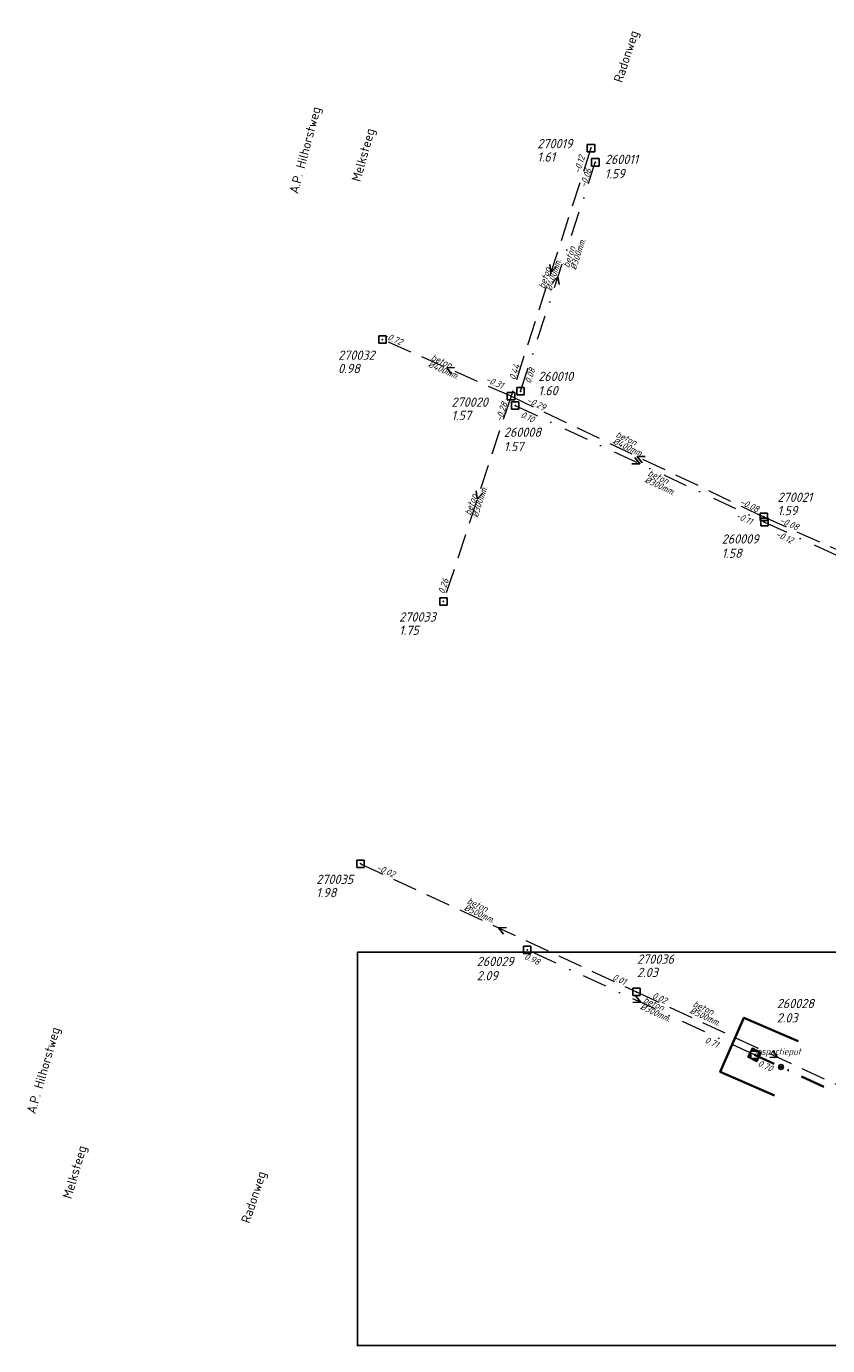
# Model space of a CAD drawing. Header units: metres. Extents: x 152202 to 157341, y 461610 to 468701.
# Tile 31 of 238: x 152202 to 152365, y 464344 to 464612. Entities that reach past the tile are written whole.
import ezdxf
from ezdxf.enums import TextEntityAlignment as Align

# ---------------------------------------------------------------- set-up
doc = ezdxf.new("R2010")
doc.units = ezdxf.units.M
doc.header["$PDMODE"] = 64
doc.header["$PDSIZE"] = 1.5
doc.linetypes.add('RI-HWA', pattern=[7.4, 5, -2.4])
doc.linetypes.add('RI-VWA', pattern=[11, 5, -3, 0, -3])
doc.layers.get('0').update_dxf_attribs({"linetype": 'CONTINUOUS'})
doc.layers.get('DEFPOINTS').update_dxf_attribs({"linetype": 'CONTINUOUS'})
for name, color, linetype, lineweight in [('B-OI-RI-HWA-BOB-T18', 150, 'CONTINUOUS', 18), ('B-OI-RI-HWA-MATERIAAL-T18', 150, 'CONTINUOUS', 18), ('B-OI-RI-HWA-PUTDEKSELHOOGTE-T25', 150, 'CONTINUOUS', 25), ('B-OI-RI-HWA-PUTNUMMER-T25', 150, 'CONTINUOUS', 25), ('B-OI-RI-HWA_DIAMETER-T18', 150, 'CONTINUOUS', 18), ('B-OI-RI-HWA_RIOOLPUT-S', 150, 'CONTINUOUS', 25), ('B-OI-RI-HWA_TRANSPORTLEIDING-G', 150, 'RI-HWA', 18), ('B-OI-RI-STROOMRICHTING-S', 252, 'CONTINUOUS', 25), ('B-OI-RI-VWA-BOB-T18', 34, 'CONTINUOUS', 18), ('B-OI-RI-VWA-DIAMETER-T18', 34, 'CONTINUOUS', 18), ('B-OI-RI-VWA-MATERIAAL-T18', 34, 'CONTINUOUS', 18), ('B-OI-RI-VWA_PUTDEKSELHOOGTE-T25', 34, 'CONTINUOUS', 25), ('B-OI-RI-VWA_PUTNUMMER-T25', 34, 'CONTINUOUS', 25), ('B-OI-RI-VWA_RIOOLPUT-S', 34, 'CONTINUOUS', 25), ('B-OI-RI-VWA_TRANSPORTLEIDING-G', 34, 'RI-VWA', 18), ('B-RO-OG-TOPOGRAFIE-T18', 2, 'CONTINUOUS', 18), ('N-OI-RI-VRIJVERVAL_HULPSTUK-S', 210, 'CONTINUOUS', 25), ('N-OI-RI-VWA-BOB-T18', 36, 'CONTINUOUS', 18), ('N-OI-RI-VWA_PUTDEKSELHOOGTE-T25', 36, 'CONTINUOUS', 25), ('N-OI-RI-VWA_PUTNUMMER-T25', 36, 'CONTINUOUS', 25), ('N-OI-RI-VWA_RIOOLPUT-S', 36, 'CONTINUOUS', 25), ('N-OI-RI-VWA_TRANSPORTLEIDING-G', 36, 'RI-VWA', 35), ('N-RO-KG-GRENS_WERK-G', 7, 'XX-WERKGRENS', 35)]:
    doc.layers.add(name, color=color, linetype=linetype, lineweight=lineweight)
doc.styles.add('NLCS-ISO-M200-T18', font='NLCS-ISO.ttf', dxfattribs={"height": 360})
doc.styles.add('NLCS-ISO-M750-T18_CURSIEF', font='NLCS-ISO.ttf', dxfattribs={"oblique": 15, "height": 1.35})
doc.styles.add('NLCS-ISO-M750-T25_CURSIEF', font='NLCS-ISO.ttf', dxfattribs={"oblique": 15, "height": 1.875})
doc.linetypes.add('XX-WERKGRENS', pattern='A,0,[137,NLCS.SHX,S=0.1,R=0,X=-1.1,Y=-1.35],-6', length=6)

# ---------------------------------------------------------------- blocks, each defined once
blk = doc.blocks.new('ACMAP_ANN_TEMPLATE_vwa-nap-r')
at = {"style": 'NLCS-ISO-M750-T18_CURSIEF', "oblique": 15}
blk.add_attdef('vwa-nap-r', (-5.6, 0.2), '', height=1.35, dxfattribs=at)
blk = doc.blocks.new('ACMAP_ANN_TEMPLATE_type knoop')
at = {"layer": 'DEFPOINTS', "style": 'NLCS-ISO-M750-T18_CURSIEF', "oblique": 15}
blk.add_attdef('type_knoop', (0, 0), '', height=1.35, dxfattribs=at)
blk = doc.blocks.new('ACMAP_ANN_TEMPLATE_vwa-puth')
at = {"style": 'NLCS-ISO-M750-T25_CURSIEF', "oblique": 15}
blk.add_attdef('vwa-puth', (-3, 5), '', height=1.88, dxfattribs=at)
blk = doc.blocks.new('ACMAP_ANN_TEMPLATE_vwa-putnr')
at = {"style": 'NLCS-ISO-M750-T25_CURSIEF', "oblique": 15}
blk.add_attdef('vaw-putnr', (-3, 7.9), '', height=1.88, dxfattribs=at)
blk = doc.blocks.new('ACMAP_ANN_TEMPLATE_hwa-diam')
at = {"style": 'NLCS-ISO-M750-T18_CURSIEF', "oblique": 15}
blk.add_attdef('hwa-diam', (-3.7, -1.3), '', height=1.35, dxfattribs=at)
blk = doc.blocks.new('ACMAP_ANN_TEMPLATE_hwa-materiaal')
at = {"style": 'NLCS-ISO-M750-T18_CURSIEF', "oblique": 15}
blk.add_attdef('hwa-mat', (-3.7, 0.2), '', height=1.35, dxfattribs=at)
blk = doc.blocks.new('ACMAP_ANN_TEMPLATE_hwa-nap-l')
at = {"style": 'NLCS-ISO-M750-T18_CURSIEF', "oblique": 15}
blk.add_attdef('hwa-nap-l', (3.3, 0.2), '', height=1.35, dxfattribs=at)
blk = doc.blocks.new('ACMAP_ANN_TEMPLATE_hwa-nap-r')
at = {"style": 'NLCS-ISO-M750-T18_CURSIEF', "oblique": 15}
blk.add_attdef('hwa-nap-r', (-5.6, 0.2), '', height=1.35, dxfattribs=at)
blk = doc.blocks.new('ACMAP_ANN_TEMPLATE_vwa-diam')
at = {"style": 'NLCS-ISO-M750-T18_CURSIEF', "oblique": 15}
blk.add_attdef('vwa-diam', (0.3, -1.3), '', height=1.35, dxfattribs=at)
blk = doc.blocks.new('ACMAP_ANN_TEMPLATE_vwa-materiaal')
at = {"style": 'NLCS-ISO-M750-T18_CURSIEF', "oblique": 15}
blk.add_attdef('vwa-mat', (0.3, 0.2), '', height=1.35, dxfattribs=at)
blk = doc.blocks.new('ACMAP_ANN_TEMPLATE_vwa-nap-l')
at = {"style": 'NLCS-ISO-M750-T18_CURSIEF', "oblique": 15}
blk.add_attdef('vwa-nap-l', (3.3, 0.2), '', height=1.35, dxfattribs=at)
blk = doc.blocks.new('ACMAP_ANN_TEMPLATE_hwa-puth')
at = {"color": 0, "linetype": 'ByBlock', "style": 'NLCS-ISO-M750-T25_CURSIEF', "oblique": 15}
blk.add_attdef('hwa-puth', (-9, -6.8), '', height=1.88, dxfattribs=at)
blk = doc.blocks.new('ACMAP_ANN_TEMPLATE_hwa-putnr')
at = {"color": 0, "linetype": 'ByBlock', "style": 'NLCS-ISO-M750-T25_CURSIEF', "oblique": 15}
blk.add_attdef('hwa-putnr', (-9, -4.1), '', height=1.88, dxfattribs=at)
blk = doc.blocks.new('SRI-HULP')
h = blk.add_hatch(color=256)
h.dxf.hatch_style = 1
h.paths.add_polyline_path([(-0.71, 0.71, 0.198912), (-1, 0, 0.198912), (-0.71, -0.71), (0, 0)])
h = blk.add_hatch(color=256)
h.dxf.hatch_style = 1
h.paths.add_polyline_path([(1, 0, 0.198912), (0.71, 0.71), (0, 0), (0.71, -0.71, 0.198912)])
for p, q in [((-0.71, 0.71), (0.71, -0.71)), ((-0.71, -0.71), (0.71, 0.71))]:
    blk.add_line(p, q)
blk.add_circle((0, 0), 1)
blk = doc.blocks.new('B-SRI-PUT_VWA-SO')
at = {"flags": 128}
blk.add_lwpolyline([(-2, 2), (2, 2), (2, -2), (-2, -2)], close=True, dxfattribs=at)
at = {"lineweight": -3, "flags": 128}
blk.add_lwpolyline([(2, -2), (2, 2), (-2, 2), (-2, -2)], close=True, dxfattribs=at)
at = {"lineweight": -3}
blk.add_circle((0, 0), 2, dxfattribs=at)

msp = doc.modelspace()

# ---------------------------------------------------------------- linework, layer by layer
at = {"layer": 'B-OI-RI-HWA_RIOOLPUT-S'}
for p in [(152317.04, 464587.32), (152274.69, 464548.44), (152300.8, 464536.94), (152352.11, 464512.47), (152287.09, 464495.3), (152270.25, 464442.04), (152326.26, 464416.02)]:
    msp.add_point(p, dxfattribs=at)
at = {"layer": 'B-OI-RI-HWA_TRANSPORTLEIDING-G'}
for p, q in [((152317.04, 464587.32), (152300.8, 464536.94)), ((152300.8, 464536.94), (152274.69, 464548.44)), ((152300.8, 464536.94), (152287.09, 464495.3)), ((152300.8, 464536.94), (152352.11, 464512.47)), ((152352.11, 464512.47), (152401.7, 464490.22)), ((152270.25, 464442.04), (152326.26, 464416.02)), ((152326.26, 464416.02), (152383.62, 464389.52))]:
    msp.add_line(p, q, dxfattribs=at)
at = {"layer": 'B-OI-RI-STROOMRICHTING-S'}
for points in [[(152308.68, 464563.72), (152308.92, 464562.13), (152310.05, 464563.28)], [(152309.2, 464560.04), (152310.33, 464561.19), (152310.57, 464559.6)], [(152289.35, 464542.77), (152287.74, 464542.69), (152288.77, 464541.45)], [(152328.06, 464524.74), (152326.45, 464524.7), (152327.44, 464523.44)], [(152325.97, 464524.5), (152326.96, 464523.23), (152325.36, 464523.19)], [(152293.71, 464517.71), (152293.95, 464516.12), (152295.08, 464517.26)], [(152299.86, 464429.08), (152298.26, 464429.03), (152299.26, 464427.77)], [(152326.17, 464415.16), (152327.18, 464413.91), (152325.57, 464413.85)], [(152353.93, 464404.03), (152354.94, 464402.77), (152353.33, 464402.72)]]:
    msp.add_lwpolyline(points, dxfattribs=at)
at = {"layer": 'B-OI-RI-VWA_RIOOLPUT-S'}
for p in [(152317.92, 464584.43), (152302.74, 464537.95), (152301.66, 464535.06), (152352.27, 464511.41), (152304.1, 464424.56), (152350.26, 464403.25)]:
    msp.add_point(p, dxfattribs=at)
at = {"layer": 'B-OI-RI-VWA_TRANSPORTLEIDING-G'}
for p, q in [((152302.74, 464537.95), (152317.92, 464584.43)), ((152301.66, 464535.06), (152352.27, 464511.41)), ((152352.27, 464511.41), (152404.3, 464487.47)), ((152350.26, 464403.25), (152304.1, 464424.56))]:
    msp.add_line(p, q, dxfattribs=at)
at = {"layer": 'DEFPOINTS', "flags": 128}
for points in [[(152593.982, 464424.374), (152589.338, 464424.062), (152552.496, 464424.062), (152269.607, 464424.062), (152269.607, 464397.689), (152269.607, 464344.221), (152593.982, 464344.221)], [(152508.126, 464424.062), (152503.481, 464424.062), (152501.408, 464424.062), (152269.607, 464424.062), (152269.607, 464397.689), (152269.607, 464344.221), (152508.126, 464344.221)]]:
    msp.add_lwpolyline(points, close=True, dxfattribs=at)
at = {"layer": 'N-OI-RI-VWA_RIOOLPUT-S'}
msp.add_point((152350.26, 464403.25), dxfattribs=at)
at = {"layer": 'N-OI-RI-VWA_TRANSPORTLEIDING-G'}
msp.add_line((152394.58, 464382.8), (152350.26, 464403.25), dxfattribs=at)
at = {"layer": 'N-RO-KG-GRENS_WERK-G', "ltscale": 0.5, "flags": 128}
msp.add_lwpolyline([(152359.085, 464405.993), (152348.079, 464410.774), (152343.298, 464399.767), (152354.305, 464394.986)], dxfattribs=at)

# ---------------------------------------------------------------- block references
at = {"layer": 'B-OI-RI-HWA-BOB-T18'}
ref = msp.add_blockref('ACMAP_ANN_TEMPLATE_hwa-nap-l', (152313.928, 464578.856), dxfattribs=dict(at, rotation=72.13326647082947))
ref.add_attrib('hwa-nap-l', '-0.12', (152314.75, 464582.059), dxfattribs={"layer": '0', "color": 0, "linetype": 'ByBlock', "height": 1.35, "rotation": 72.13327, "style": 'NLCS-ISO-M750-T18_CURSIEF', "oblique": 15})
ref = msp.add_blockref('ACMAP_ANN_TEMPLATE_hwa-nap-r', (152279.858, 464546.397), dxfattribs=dict(at, rotation=336.2291827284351))
ref.add_attrib('hwa-nap-r', '-0.72', (152274.813, 464548.837), dxfattribs={"layer": '0', "color": 0, "linetype": 'ByBlock', "height": 1.35, "rotation": 336.22918, "style": 'NLCS-ISO-M750-T18_CURSIEF', "oblique": 15})
ref = msp.add_blockref('ACMAP_ANN_TEMPLATE_hwa-nap-l', (152300.8, 464536.94), dxfattribs=dict(at, rotation=71.77583322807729))
ref.add_attrib('hwa-nap-l', '0.44', (152301.642, 464540.137), dxfattribs={"layer": '0', "color": 0, "linetype": 'ByBlock', "height": 1.35, "rotation": 71.77583, "style": 'NLCS-ISO-M750-T18_CURSIEF', "oblique": 15})
ref = msp.add_blockref('ACMAP_ANN_TEMPLATE_hwa-nap-l', (152292.418, 464541.043), dxfattribs=dict(at, rotation=336.2291827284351))
ref.add_attrib('hwa-nap-l', '-0.31', (152295.518, 464539.896), dxfattribs={"layer": '0', "color": 0, "linetype": 'ByBlock', "height": 1.35, "rotation": 336.22918, "style": 'NLCS-ISO-M750-T18_CURSIEF', "oblique": 15})
ref = msp.add_blockref('ACMAP_ANN_TEMPLATE_hwa-nap-r', (152300.8, 464536.94), dxfattribs=dict(at, rotation=72.13326647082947))
ref.add_attrib('hwa-nap-r', '-0.28', (152298.892, 464531.671), dxfattribs={"layer": '0', "color": 0, "linetype": 'ByBlock', "height": 1.35, "rotation": 72.13327, "style": 'NLCS-ISO-M750-T18_CURSIEF', "oblique": 15})
ref = msp.add_blockref('ACMAP_ANN_TEMPLATE_hwa-nap-l', (152300.8, 464536.94), dxfattribs=dict(at, rotation=334.503288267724))
ref.add_attrib('hwa-nap-l', '-0.29', (152303.865, 464535.7), dxfattribs={"layer": '0', "color": 0, "linetype": 'ByBlock', "height": 1.35, "rotation": 334.50329, "style": 'NLCS-ISO-M750-T18_CURSIEF', "oblique": 15})
ref = msp.add_blockref('ACMAP_ANN_TEMPLATE_hwa-nap-r', (152352.11, 464512.47), dxfattribs=dict(at, rotation=334.503288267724))
ref.add_attrib('hwa-nap-r', '-0.08', (152347.141, 464515.061), dxfattribs={"layer": '0', "color": 0, "linetype": 'ByBlock', "height": 1.35, "rotation": 334.50329, "style": 'NLCS-ISO-M750-T18_CURSIEF', "oblique": 15})
ref = msp.add_blockref('ACMAP_ANN_TEMPLATE_hwa-nap-l', (152352.11, 464512.47), dxfattribs=dict(at, rotation=335.8352196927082))
ref.add_attrib('hwa-nap-l', '-0.08', (152355.203, 464511.302), dxfattribs={"layer": '0', "color": 0, "linetype": 'ByBlock', "height": 1.35, "rotation": 335.83522, "style": 'NLCS-ISO-M750-T18_CURSIEF', "oblique": 15})
ref = msp.add_blockref('ACMAP_ANN_TEMPLATE_hwa-nap-r', (152289.173, 464501.975), dxfattribs=dict(at, rotation=71.77583322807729))
ref.add_attrib('hwa-nap-r', '0.26', (152287.231, 464496.718), dxfattribs={"layer": '0', "color": 0, "linetype": 'ByBlock', "height": 1.35, "rotation": 71.77583, "style": 'NLCS-ISO-M750-T18_CURSIEF', "oblique": 15})
ref = msp.add_blockref('ACMAP_ANN_TEMPLATE_hwa-nap-l', (152270.25, 464442.04), dxfattribs=dict(at, rotation=335.0823087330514))
ref.add_attrib('hwa-nap-l', '-0.02', (152273.327, 464440.831), dxfattribs={"layer": '0', "color": 0, "linetype": 'ByBlock', "height": 1.35, "rotation": 335.08231, "style": 'NLCS-ISO-M750-T18_CURSIEF', "oblique": 15})
ref = msp.add_blockref('ACMAP_ANN_TEMPLATE_hwa-nap-r', (152326.26, 464416.02), dxfattribs=dict(at, rotation=335.0823087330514))
ref.add_attrib('hwa-nap-r', '0.01', (152321.266, 464418.561), dxfattribs={"layer": '0', "color": 0, "linetype": 'ByBlock', "height": 1.35, "rotation": 335.08231, "style": 'NLCS-ISO-M750-T18_CURSIEF', "oblique": 15})
ref = msp.add_blockref('ACMAP_ANN_TEMPLATE_hwa-nap-l', (152326.26, 464416.02), dxfattribs=dict(at, rotation=335.2033263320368))
ref.add_attrib('hwa-nap-l', '0.02', (152329.34, 464414.818), dxfattribs={"layer": '0', "color": 0, "linetype": 'ByBlock', "height": 1.35, "rotation": 335.20333, "style": 'NLCS-ISO-M750-T18_CURSIEF', "oblique": 15})
at = {"layer": 'B-OI-RI-HWA-MATERIAAL-T18'}
ref = msp.add_blockref('ACMAP_ANN_TEMPLATE_hwa-materiaal', (152308.92, 464562.13), dxfattribs=dict(at, rotation=72.13326647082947))
ref.add_attrib('hwa-mat', 'beton', (152307.594, 464558.67), dxfattribs={"layer": '0', "color": 0, "linetype": 'ByBlock', "height": 1.35, "rotation": 72.13327, "style": 'NLCS-ISO-M750-T18_CURSIEF', "oblique": 15})
ref = msp.add_blockref('ACMAP_ANN_TEMPLATE_hwa-materiaal', (152287.745, 464542.69), dxfattribs=dict(at, rotation=336.2291827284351))
ref.add_attrib('hwa-mat', 'beton', (152284.44, 464544.364), dxfattribs={"layer": '0', "color": 0, "linetype": 'ByBlock', "height": 1.35, "rotation": 336.22918, "style": 'NLCS-ISO-M750-T18_CURSIEF', "oblique": 15})
ref = msp.add_blockref('ACMAP_ANN_TEMPLATE_hwa-materiaal', (152325.229, 464526.99), dxfattribs=dict(at, rotation=334.503288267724))
ref.add_attrib('hwa-mat', 'beton', (152321.975, 464528.763), dxfattribs={"layer": '0', "color": 0, "linetype": 'ByBlock', "height": 1.35, "rotation": 334.50329, "style": 'NLCS-ISO-M750-T18_CURSIEF', "oblique": 15})
ref = msp.add_blockref('ACMAP_ANN_TEMPLATE_hwa-materiaal', (152293.945, 464516.12), dxfattribs=dict(at, rotation=71.77583322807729))
ref.add_attrib('hwa-mat', 'beton', (152292.598, 464512.668), dxfattribs={"layer": '0', "color": 0, "linetype": 'ByBlock', "height": 1.35, "rotation": 71.77583, "style": 'NLCS-ISO-M750-T18_CURSIEF', "oblique": 15})
ref = msp.add_blockref('ACMAP_ANN_TEMPLATE_hwa-materiaal', (152295.026, 464432.311), dxfattribs=dict(at, rotation=335.0823087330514))
ref.add_attrib('hwa-mat', 'beton', (152291.755, 464434.051), dxfattribs={"layer": '0', "color": 0, "linetype": 'ByBlock', "height": 1.35, "rotation": 335.08231, "style": 'NLCS-ISO-M750-T18_CURSIEF', "oblique": 15})
ref = msp.add_blockref('ACMAP_ANN_TEMPLATE_hwa-materiaal', (152340.866, 464411.42), dxfattribs=dict(at, rotation=335.2033263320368))
ref.add_attrib('hwa-mat', 'beton', (152337.591, 464413.153), dxfattribs={"layer": '0', "color": 0, "linetype": 'ByBlock', "height": 1.35, "rotation": 335.20333, "style": 'NLCS-ISO-M750-T18_CURSIEF', "oblique": 15})
at = {"layer": 'B-OI-RI-HWA-PUTDEKSELHOOGTE-T25'}
for p, values in [((152315.141, 464591.385), {'hwa-puth': '1.61'}), ((152274.69, 464548.44), {'hwa-puth': '0.98'}), ((152297.709, 464538.912), {'hwa-puth': '1.57'}), ((152363.914, 464519.599), {'hwa-puth': '1.59'}), ((152287.09, 464495.3), {'hwa-puth': '1.75'}), ((152270.25, 464442.04), {'hwa-puth': '1.98'}), ((152335.378, 464425.842), {'hwa-puth': '2.03'})]:
    msp.add_blockref('ACMAP_ANN_TEMPLATE_hwa-puth', p, dxfattribs=at).add_auto_attribs(values)
at = {"layer": 'B-OI-RI-HWA-PUTNUMMER-T25'}
for p, values in [((152315.141, 464591.385), {'hwa-putnr': '270019'}), ((152274.69, 464548.44), {'hwa-putnr': '270032'}), ((152297.709, 464538.912), {'hwa-putnr': '270020'}), ((152363.914, 464519.599), {'hwa-putnr': '270021'}), ((152287.09, 464495.3), {'hwa-putnr': '270033'}), ((152270.25, 464442.04), {'hwa-putnr': '270035'}), ((152335.378, 464425.842), {'hwa-putnr': '270036'})]:
    msp.add_blockref('ACMAP_ANN_TEMPLATE_hwa-putnr', p, dxfattribs=at).add_auto_attribs(values)
at = {"layer": 'B-OI-RI-HWA_DIAMETER-T18'}
ref = msp.add_blockref('ACMAP_ANN_TEMPLATE_hwa-diam', (152308.92, 464562.13), dxfattribs=dict(at, rotation=72.13326647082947))
ref.add_attrib('hwa-diam', '%%c400mm.', (152309.022, 464558.21), dxfattribs={"layer": '0', "color": 0, "linetype": 'ByBlock', "height": 1.35, "rotation": 72.13327, "style": 'NLCS-ISO-M750-T18_CURSIEF', "oblique": 15})
ref = msp.add_blockref('ACMAP_ANN_TEMPLATE_hwa-diam', (152287.745, 464542.69), dxfattribs=dict(at, rotation=336.2291827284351))
ref.add_attrib('hwa-diam', '%%c400mm.', (152283.835, 464542.992), dxfattribs={"layer": '0', "color": 0, "linetype": 'ByBlock', "height": 1.35, "rotation": 336.22918, "style": 'NLCS-ISO-M750-T18_CURSIEF', "oblique": 15})
ref = msp.add_blockref('ACMAP_ANN_TEMPLATE_hwa-diam', (152325.229, 464526.99), dxfattribs=dict(at, rotation=334.503288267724))
ref.add_attrib('hwa-diam', '%%c400mm.', (152321.329, 464527.409), dxfattribs={"layer": '0', "color": 0, "linetype": 'ByBlock', "height": 1.35, "rotation": 334.50329, "style": 'NLCS-ISO-M750-T18_CURSIEF', "oblique": 15})
ref = msp.add_blockref('ACMAP_ANN_TEMPLATE_hwa-diam', (152293.945, 464516.12), dxfattribs=dict(at, rotation=71.77583322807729))
ref.add_attrib('hwa-diam', '%%c300mm.', (152294.023, 464512.199), dxfattribs={"layer": '0', "color": 0, "linetype": 'ByBlock', "height": 1.35, "rotation": 71.77583, "style": 'NLCS-ISO-M750-T18_CURSIEF', "oblique": 15})
ref = msp.add_blockref('ACMAP_ANN_TEMPLATE_hwa-diam', (152295.026, 464432.311), dxfattribs=dict(at, rotation=335.0823087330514))
ref.add_attrib('hwa-diam', '%%c500mm.', (152291.123, 464432.691), dxfattribs={"layer": '0', "color": 0, "linetype": 'ByBlock', "height": 1.35, "rotation": 335.08231, "style": 'NLCS-ISO-M750-T18_CURSIEF', "oblique": 15})
ref = msp.add_blockref('ACMAP_ANN_TEMPLATE_hwa-diam', (152340.866, 464411.42), dxfattribs=dict(at, rotation=335.2033263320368))
ref.add_attrib('hwa-diam', '%%c500mm.', (152336.961, 464411.792), dxfattribs={"layer": '0', "color": 0, "linetype": 'ByBlock', "height": 1.35, "rotation": 335.20333, "style": 'NLCS-ISO-M750-T18_CURSIEF', "oblique": 15})
at = {"layer": 'B-OI-RI-VWA-BOB-T18'}
ref = msp.add_blockref('ACMAP_ANN_TEMPLATE_vwa-nap-r', (152317.92, 464584.43), dxfattribs=dict(at, rotation=71.91337202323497))
ref.add_attrib('vwa-nap-r', '-0.06', (152315.991, 464579.169), dxfattribs={"layer": '0', "color": 0, "linetype": 'ByBlock', "height": 1.35, "rotation": 71.91337, "style": 'NLCS-ISO-M750-T18_CURSIEF', "oblique": 15})
ref = msp.add_blockref('ACMAP_ANN_TEMPLATE_vwa-nap-l', (152303.974, 464536.236), dxfattribs=dict(at, rotation=71.91337202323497))
ref.add_attrib('vwa-nap-l', '0.08', (152304.808, 464539.435), dxfattribs={"layer": '0', "color": 0, "linetype": 'ByBlock', "height": 1.35, "rotation": 71.91337, "style": 'NLCS-ISO-M750-T18_CURSIEF', "oblique": 15})
ref = msp.add_blockref('ACMAP_ANN_TEMPLATE_vwa-nap-l', (152299.556, 464533.926), dxfattribs=dict(at, rotation=334.9533650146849))
ref.add_attrib('vwa-nap-l', '0.10', (152302.63, 464532.71), dxfattribs={"layer": '0', "color": 0, "linetype": 'ByBlock', "height": 1.35, "rotation": 334.95337, "style": 'NLCS-ISO-M750-T18_CURSIEF', "oblique": 15})
ref = msp.add_blockref('ACMAP_ANN_TEMPLATE_vwa-nap-r', (152351.316, 464509.701), dxfattribs=dict(at, rotation=334.9533650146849))
ref.add_attrib('vwa-nap-r', '-0.11', (152346.327, 464512.253), dxfattribs={"layer": '0', "color": 0, "linetype": 'ByBlock', "height": 1.35, "rotation": 334.95337, "style": 'NLCS-ISO-M750-T18_CURSIEF', "oblique": 15})
ref = msp.add_blockref('ACMAP_ANN_TEMPLATE_vwa-nap-l', (152351.316, 464509.701), dxfattribs=dict(at, rotation=335.2919349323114))
ref.add_attrib('vwa-nap-l', '-0.12', (152354.397, 464508.503), dxfattribs={"layer": '0', "color": 0, "linetype": 'ByBlock', "height": 1.35, "rotation": 335.29193, "style": 'NLCS-ISO-M750-T18_CURSIEF', "oblique": 15})
ref = msp.add_blockref('ACMAP_ANN_TEMPLATE_vwa-nap-r', (152308.386, 464420.223), dxfattribs=dict(at, rotation=335.2193497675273))
ref.add_attrib('vwa-nap-r', '0.98', (152303.386, 464422.751), dxfattribs={"layer": '0', "color": 0, "linetype": 'ByBlock', "height": 1.35, "rotation": 335.21935, "style": 'NLCS-ISO-M750-T18_CURSIEF', "oblique": 15})
ref = msp.add_blockref('ACMAP_ANN_TEMPLATE_vwa-nap-l', (152336.951, 464406.978), dxfattribs=dict(at, rotation=335.2193497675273))
ref.add_attrib('vwa-nap-l', '0.71', (152340.031, 464405.776), dxfattribs={"layer": '0', "color": 0, "linetype": 'ByBlock', "height": 1.35, "rotation": 335.21935, "style": 'NLCS-ISO-M750-T18_CURSIEF', "oblique": 15})
at = {"layer": 'B-OI-RI-VWA-DIAMETER-T18'}
ref = msp.add_blockref('ACMAP_ANN_TEMPLATE_vwa-diam', (152312.645, 464562.588), dxfattribs=dict(at, rotation=71.91337202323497))
ref.add_attrib('vwa-diam', '%%c300mm.', (152313.974, 464562.47), dxfattribs={"layer": '0', "color": 0, "linetype": 'ByBlock', "height": 1.35, "rotation": 71.91337, "style": 'NLCS-ISO-M750-T18_CURSIEF', "oblique": 15})
ref = msp.add_blockref('ACMAP_ANN_TEMPLATE_vwa-diam', (152328.092, 464520.851), dxfattribs=dict(at, rotation=334.9533650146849))
ref.add_attrib('vwa-diam', '%%c300mm.', (152327.813, 464519.546), dxfattribs={"layer": '0', "color": 0, "linetype": 'ByBlock', "height": 1.35, "rotation": 334.95337, "style": 'NLCS-ISO-M750-T18_CURSIEF', "oblique": 15})
ref = msp.add_blockref('ACMAP_ANN_TEMPLATE_vwa-diam', (152327.18, 464413.905), dxfattribs=dict(at, rotation=335.2193497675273))
ref.add_attrib('vwa-diam', '%%c300mm.', (152326.907, 464412.599), dxfattribs={"layer": '0', "color": 0, "linetype": 'ByBlock', "height": 1.35, "rotation": 335.21935, "style": 'NLCS-ISO-M750-T18_CURSIEF', "oblique": 15})
at = {"layer": 'B-OI-RI-VWA-MATERIAAL-T18'}
ref = msp.add_blockref('ACMAP_ANN_TEMPLATE_vwa-materiaal', (152312.645, 464562.588), dxfattribs=dict(at, rotation=71.91337202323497))
ref.add_attrib('vwa-mat', 'beton', (152312.548, 464562.935), dxfattribs={"layer": '0', "color": 0, "linetype": 'ByBlock', "height": 1.35, "rotation": 71.91337, "style": 'NLCS-ISO-M750-T18_CURSIEF', "oblique": 15})
ref = msp.add_blockref('ACMAP_ANN_TEMPLATE_vwa-materiaal', (152328.092, 464520.851), dxfattribs=dict(at, rotation=334.9533650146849))
ref.add_attrib('vwa-mat', 'beton', (152328.448, 464520.905), dxfattribs={"layer": '0', "color": 0, "linetype": 'ByBlock', "height": 1.35, "rotation": 334.95337, "style": 'NLCS-ISO-M750-T18_CURSIEF', "oblique": 15})
ref = msp.add_blockref('ACMAP_ANN_TEMPLATE_vwa-materiaal', (152327.18, 464413.905), dxfattribs=dict(at, rotation=335.2193497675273))
ref.add_attrib('vwa-mat', 'beton', (152327.536, 464413.961), dxfattribs={"layer": '0', "color": 0, "linetype": 'ByBlock', "height": 1.35, "rotation": 335.21935, "style": 'NLCS-ISO-M750-T18_CURSIEF', "oblique": 15})
at = {"layer": 'B-OI-RI-VWA_PUTDEKSELHOOGTE-T25'}
ref = msp.add_blockref('ACMAP_ANN_TEMPLATE_vwa-puth', (152322.868, 464576.192), dxfattribs=at)
ref.add_attrib('vwa-puth', '1.59', (152319.868, 464581.192), dxfattribs={"layer": '0', "color": 0, "linetype": 'ByBlock', "height": 1.875, "style": 'NLCS-ISO-M750-T25_CURSIEF', "oblique": 15})
ref = msp.add_blockref('ACMAP_ANN_TEMPLATE_vwa-puth', (152309.337, 464532.14), dxfattribs=at)
ref.add_attrib('vwa-puth', '1.60', (152306.337, 464537.14), dxfattribs={"layer": '0', "color": 0, "linetype": 'ByBlock', "height": 1.875, "style": 'NLCS-ISO-M750-T25_CURSIEF', "oblique": 15})
ref = msp.add_blockref('ACMAP_ANN_TEMPLATE_vwa-puth', (152302.36, 464520.803), dxfattribs=at)
ref.add_attrib('vwa-puth', '1.57', (152299.36, 464525.803), dxfattribs={"layer": '0', "color": 0, "linetype": 'ByBlock', "height": 1.875, "style": 'NLCS-ISO-M750-T25_CURSIEF', "oblique": 15})
ref = msp.add_blockref('ACMAP_ANN_TEMPLATE_vwa-puth', (152346.583, 464499.136), dxfattribs=at)
ref.add_attrib('vwa-puth', '1.58', (152343.583, 464504.136), dxfattribs={"layer": '0', "color": 0, "linetype": 'ByBlock', "height": 1.875, "style": 'NLCS-ISO-M750-T25_CURSIEF', "oblique": 15})
ref = msp.add_blockref('ACMAP_ANN_TEMPLATE_vwa-puth', (152296.849, 464413.377), dxfattribs=at)
ref.add_attrib('vwa-puth', '2.09', (152293.849, 464418.377), dxfattribs={"layer": '0', "color": 0, "linetype": 'ByBlock', "height": 1.875, "style": 'NLCS-ISO-M750-T25_CURSIEF', "oblique": 15})
at = {"layer": 'B-OI-RI-VWA_PUTNUMMER-T25'}
ref = msp.add_blockref('ACMAP_ANN_TEMPLATE_vwa-putnr', (152322.868, 464576.192), dxfattribs=at)
ref.add_attrib('vaw-putnr', '260011', (152319.868, 464584.092), dxfattribs={"layer": '0', "color": 0, "linetype": 'ByBlock', "height": 1.875, "style": 'NLCS-ISO-M750-T25_CURSIEF', "oblique": 15})
ref = msp.add_blockref('ACMAP_ANN_TEMPLATE_vwa-putnr', (152309.337, 464532.14), dxfattribs=at)
ref.add_attrib('vaw-putnr', '260010', (152306.337, 464540.04), dxfattribs={"layer": '0', "color": 0, "linetype": 'ByBlock', "height": 1.875, "style": 'NLCS-ISO-M750-T25_CURSIEF', "oblique": 15})
ref = msp.add_blockref('ACMAP_ANN_TEMPLATE_vwa-putnr', (152302.36, 464520.803), dxfattribs=at)
ref.add_attrib('vaw-putnr', '260008', (152299.36, 464528.703), dxfattribs={"layer": '0', "color": 0, "linetype": 'ByBlock', "height": 1.875, "style": 'NLCS-ISO-M750-T25_CURSIEF', "oblique": 15})
ref = msp.add_blockref('ACMAP_ANN_TEMPLATE_vwa-putnr', (152346.583, 464499.136), dxfattribs=at)
ref.add_attrib('vaw-putnr', '260009', (152343.583, 464507.036), dxfattribs={"layer": '0', "color": 0, "linetype": 'ByBlock', "height": 1.875, "style": 'NLCS-ISO-M750-T25_CURSIEF', "oblique": 15})
ref = msp.add_blockref('ACMAP_ANN_TEMPLATE_vwa-putnr', (152296.849, 464413.377), dxfattribs=at)
ref.add_attrib('vaw-putnr', '260029', (152293.849, 464421.277), dxfattribs={"layer": '0', "color": 0, "linetype": 'ByBlock', "height": 1.875, "style": 'NLCS-ISO-M750-T25_CURSIEF', "oblique": 15})
at = {"layer": 'DEFPOINTS'}
msp.add_blockref('ACMAP_ANN_TEMPLATE_type knoop', (152350.26, 464403.25), dxfattribs=at).add_auto_attribs({'type_knoop': 'inspectieput'})
at = {"layer": 'N-OI-RI-VRIJVERVAL_HULPSTUK-S', "xscale": 0.5, "yscale": 0.5, "zscale": 0.5}
msp.add_blockref('SRI-HULP', (152355.625, 464400.781), dxfattribs=at)
at = {"layer": 'N-OI-RI-VWA-BOB-T18', "rotation": 335.2305983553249}
msp.add_blockref('ACMAP_ANN_TEMPLATE_vwa-nap-r', (152355.782, 464398.525), dxfattribs=at).add_auto_attribs({'vwa-nap-r': '0.70'})
at = {"layer": 'N-OI-RI-VWA_PUTDEKSELHOOGTE-T25'}
msp.add_blockref('ACMAP_ANN_TEMPLATE_vwa-puth', (152357.76, 464404.825), dxfattribs=at).add_auto_attribs({'vwa-puth': '2.03'})
at = {"layer": 'N-OI-RI-VWA_PUTNUMMER-T25'}
msp.add_blockref('ACMAP_ANN_TEMPLATE_vwa-putnr', (152357.76, 464404.825), dxfattribs=at).add_auto_attribs({'vaw-putnr': '260028'})
at = {"layer": 'N-OI-RI-VWA_RIOOLPUT-S', "xscale": 0.4999999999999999, "yscale": 0.4999999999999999, "zscale": 0.4999999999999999, "rotation": 152.5945190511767}
msp.add_blockref('B-SRI-PUT_VWA-SO', (152350.26, 464403.25), dxfattribs=at)

# ---------------------------------------------------------------- texts
at = {"layer": 'B-RO-OG-TOPOGRAFIE-T18', "style": 'NLCS-ISO-M200-T18'}
for s, rotation, p in [('Radonweg', 71.9, (152324.421, 464605.846)), ('A.P. Hilhorstweg', 75.1, (152259.224, 464586.848)), ('Melksteeg', 74.4, (152271.058, 464585.87)), ('A.P. Hilhorstweg', 73.8, (152206.092, 464400.028)), ('Melksteeg', 73.5, (152212.459, 464379.376)), ('Radonweg', 71.9, (152248.785, 464374.287))]:
    msp.add_text(s, height=1.875, rotation=rotation, dxfattribs=at).set_placement(p, align=Align.MIDDLE)

doc.saveas('drawing.dxf')
